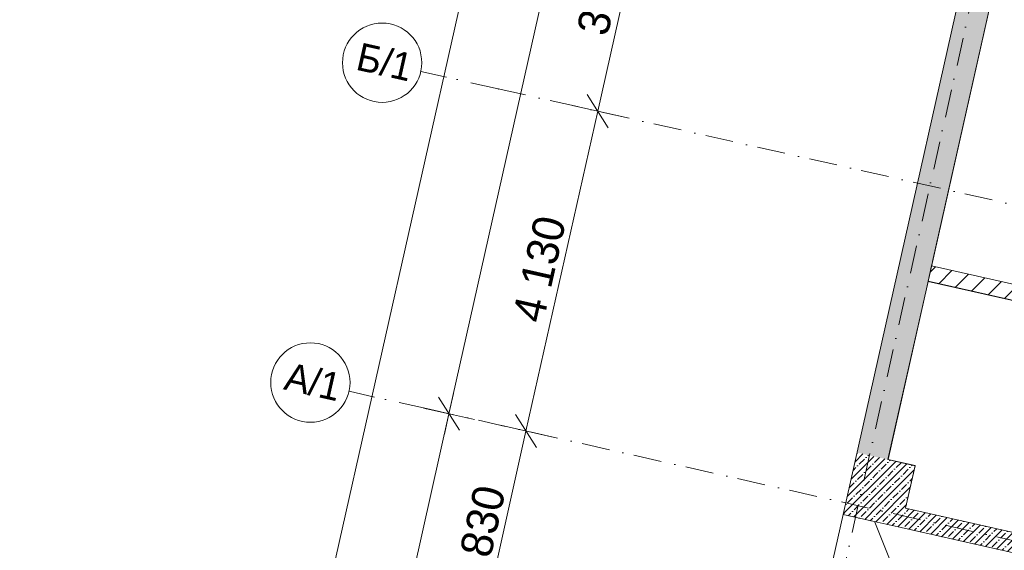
# Model space of a CAD drawing. Header units: millimetres. Extents: x -7218036 to -6936053, y 6003644 to 6210136.
# Tile 14 of 65: x -7217079 to -7204661, y 6160325 to 6167009. Entities that reach past the tile are written whole.
import ezdxf
from ezdxf.enums import TextEntityAlignment as Align

# ---------------------------------------------------------------- set-up
doc = ezdxf.new("R2010")
doc.units = ezdxf.units.MM
doc.header["$MEASUREMENT"] = 0
doc.linetypes.add('Разомкнутая', pattern=[1058.333302, 634.99999, -423.333311])
doc.linetypes.add('Штрихпунктирная', pattern=[670.277762, 352.777767, -176.388884, 0, -141.111112])
for name, color, linetype in [('S - автостоянка.АР', 7, 'Continuous'), ('АР-Стены_внешние_.АР', 7, 'Continuous'), ('АР-Стены_внутренние_пилоны.АР', 7, 'Continuous'), ('АР-Чертеж-Оси_Осевые размеры.АР', 7, 'Continuous')]:
    doc.layers.add(name, color=color, linetype=linetype)
for name, color, linetype, lineweight in [('АР-Стены внешние_Балконы _ лоджии.АР_Ном._пера__120', 7, 'Continuous', 0), ('АР-Стены_внешние_.АР_Ном._пера__1', 7, 'Continuous', 0), ('АР-Стены_внутренние_пилоны.АР_Ном._пера__1', 7, 'Continuous', 5), ('АР-Чертеж-Оси_Осевые размеры.АР_Ном._пера__1', 7, 'Continuous', 0), ('АР-Чертеж-Оси_Осевые размеры.АР_Ном._пера__120', 7, 'Continuous', 0)]:
    doc.layers.add(name, color=color, linetype=linetype, lineweight=lineweight)
doc.styles.add('РЎР“Р•РќР•Р\xa0РР\xa0_РЎРўРР›Р¬_3', font='GOTHIC.TTF')
doc.styles.add('РЎР“Р•РќР•Р\xa0РР\xa0_РЎРўРР›Р¬_5', font='isocpeur.ttf')
doc.dimstyles.new('СГЕНЕРИР_СТИЛЬ__1', dxfattribs={"dimtxt": 400, "dimasz": 332.5, "dimexe": 0.18, "dimexo": 0.0625, "dimgap": 0, "dimtad": 1, "dimdec": 0, "dimzin": 0, "dimdsep": 46, "dimtxsty": 'РЎР“Р•РќР•Р\xa0РР\xa0_РЎРўРР›Р¬_3', "dimblk": 'ARROWHEAD_6', "dimblk1": 'ARROWHEAD_6', "dimblk2": 'ARROWHEAD_6', "dimcen": 0.09, "dimse1": 1, "dimse2": 1, "dimclrd": 7, "dimclre": 7, "dimclrt": 7, "dimazin": 0, "dimtfac": 1, "dimtdec": 4, "dimtmove": 0, "dimatfit": 3, "dimfxl": 0, "dimtolj": 1, "dimtzin": 0, "dimarcsym": 0})
doc.dimstyles.new('СГЕНЕРИР_СТИЛЬ__2', dxfattribs={"dimtxt": 400, "dimasz": 332.5, "dimexe": 0.18, "dimexo": 0.0625, "dimgap": 0, "dimtad": 1, "dimdec": 0, "dimzin": 0, "dimdsep": 46, "dimtxsty": 'РЎР“Р•РќР•Р\xa0РР\xa0_РЎРўРР›Р¬_3', "dimblk": 'ARROWHEAD_6', "dimblk1": 'ARROWHEAD_6', "dimblk2": 'ARROWHEAD_6', "dimcen": 0.09, "dimse1": 1, "dimse2": 1, "dimclrd": 7, "dimclre": 7, "dimclrt": 7, "dimazin": 0, "dimtfac": 1, "dimtdec": 4, "dimtmove": 2, "dimatfit": 3, "dimfxl": 0, "dimtolj": 1, "dimtzin": 0, "dimarcsym": 0})
pattern_1 = [(45, (-6566190.34, 6562677.8), (-84.852814, 84.852814), []), (45, (-6566232.77, 6562720.22), (-84.852814, 84.852814), [90, -30, 0, -30])]

# ---------------------------------------------------------------- blocks, each defined once
blk = doc.blocks.new('Стена_56_2', base_point=(-7206303, 6160687))
at = {"layer": 'АР-Стены_внешние_.АР', "linetype": 'Continuous', "lineweight": 0, "true_color": 0x000000}
h = blk.add_hatch(dxfattribs=at)
h.set_pattern_fill('Железобетон__project__0002', color=18, style=0, pattern_type=2)
h.set_pattern_definition(pattern_1)
h.paths.add_polyline_path([(-7206127, 6161467), (-7196790, 6203042), (-7197180, 6203130), (-7206518, 6161555)])
h = blk.add_hatch(dxfattribs=at)
h.set_pattern_fill('Железобетон__project__0002', color=18, style=0, pattern_type=2)
h.set_pattern_definition(pattern_1)
h.paths.add_polyline_path([(-7206693, 6160775), (-7206127, 6161467), (-7206518, 6161555)])
h = blk.add_hatch(dxfattribs=at)
h.set_pattern_fill('Железобетон__project__0002', color=18, style=0, pattern_type=2)
h.set_pattern_definition(pattern_1)
h.paths.add_polyline_path([(-7206127, 6161467), (-7206693, 6160775), (-7206303, 6160687)])
at = {"layer": 'АР-Стены_внешние_.АР_Ном._пера__1', "color": 7, "linetype": 'Continuous', "lineweight": 5, "flags": 128}
for points in [[(-7197180, 6203130), (-7206693, 6160775)], [(-7206127, 6161467), (-7204690, 6167868)]]:
    blk.add_lwpolyline(points, dxfattribs=at)
at = {"layer": 'АР-Стены_внутренние_пилоны.АР_Ном._пера__1', "color": 7, "linetype": 'Continuous', "lineweight": 5, "flags": 128}
blk.add_lwpolyline([(-7206693, 6160775), (-7206303, 6160687)], dxfattribs=at)
blk = doc.blocks.new('Стена_276_2', base_point=(-7205961, 6160610))
at = {"layer": 'АР-Стены_внешние_.АР', "linetype": 'Continuous', "lineweight": 0, "true_color": 0x000000}
h = blk.add_hatch(dxfattribs=at)
h.set_pattern_fill('Железобетон__project__0002', color=18, style=0, pattern_type=2)
h.set_pattern_definition(pattern_1)
h.paths.add_polyline_path([(-7205961, 6160610), (-7203483, 6160054), (-7203428, 6160298), (-7205906, 6160854)])
at = {"layer": 'АР-Стены_внешние_.АР_Ном._пера__1', "color": 7, "linetype": 'Continuous', "lineweight": 5, "flags": 128}
for points in [[(-7203428, 6160298), (-7205906, 6160854)], [(-7205961, 6160610), (-7203483, 6160054)]]:
    blk.add_lwpolyline(points, dxfattribs=at)
blk = doc.blocks.new('Стена_349_2', base_point=(-7205601, 6163810))
at = {"layer": 'АР-Стены_внешние_.АР', "linetype": 'Continuous', "lineweight": 0, "true_color": 0x000000}
h = blk.add_hatch(dxfattribs=at)
h.set_pattern_fill('Блоки_Бетонные_Эффективн_7B', color=18, style=0, pattern_type=2)
h.set_pattern_definition([(45, (-6566190.34, 6562677.8), (-127.279217, 127.279217), [])])
h.paths.add_polyline_path([(-7205623, 6163713), (-7198608, 6162137), (-7198564, 6162332), (-7205579, 6163908)])
at = {"layer": 'АР-Стены_внешние_.АР_Ном._пера__1', "color": 7, "linetype": 'Continuous', "lineweight": 5, "flags": 128}
for points in [[(-7205579, 6163908), (-7205623, 6163713)], [(-7198564, 6162332), (-7205579, 6163908)], [(-7205623, 6163713), (-7198608, 6162137)], [(-7198608, 6162137), (-7198564, 6162332)]]:
    blk.add_lwpolyline(points, dxfattribs=at)
blk = doc.blocks.new('Стандартный Маркер Сетки[173]_2', base_point=(-7196882, 6203729))
at = {"layer": 'АР-Чертеж-Оси_Осевые размеры.АР_Ном._пера__120', "color": 7, "linetype": 'Штрихпунктирная', "lineweight": 0}
blk.add_line((-7197101, 6202753), (-7211873, 6136981), dxfattribs=at)
at = {"layer": 'АР-Чертеж-Оси_Осевые размеры.АР_Ном._пера__120', "color": 7, "lineweight": 0, "style": 'РЎР“Р•РќР•Р\xa0РР\xa0_РЎРўРР›Р¬_5'}
blk.add_attdef('AC_MarkerText_1', text='', height=350, rotation=347.3417, dxfattribs=at).set_placement((-7212163, 6135688), align=Align.TOP_CENTER)
blk = doc.blocks.new('*D991', base_point=(-6566190, 6562678))
at = {"layer": 'АР-Чертеж-Оси_Осевые размеры.АР_Ном._пера__1', "color": 7, "linetype": 'Continuous', "lineweight": 0}
for p, q in [((-7208474, 6171711), (-7209070, 6169057)), ((-7208938, 6168848), (-7209202, 6169266)), ((-7209390, 6169129), (-7208750, 6168985)), ((-7209070, 6169057), (-7209789, 6165856)), ((-7209656, 6165647), (-7209921, 6166066))]:
    blk.add_line(p, q, dxfattribs=at)
at = {"layer": 'АР-Чертеж-Оси_Осевые размеры.АР_Ном._пера__1', "color": 7, "lineweight": 0, "insert": (-7209662, 6166786), "char_height": 400, "attachment_point": 7, "rotation": 77.3417, "style": 'РЎР“Р•РќР•Р\xa0РР\xa0_РЎРўРР›Р¬_3'}
blk.add_mtext('\\A1;{\\pql;\\fCentury Gothic|b0|i0|c204|p0;\\W1.000000;3\xa0280}', dxfattribs=at)
blk = doc.blocks.new('ARROWHEAD_6')
at = {"color": 0, "linetype": 'Continuous', "lineweight": 0}
for p, q in [((-0.5, -0.5), (0.5, 0.5)), ((0, 0), (-1, 0))]:
    blk.add_line(p, q, dxfattribs=at)
blk = doc.blocks.new('*D992', base_point=(-6566190, 6562678))
at = {"layer": 'АР-Чертеж-Оси_Осевые размеры.АР_Ном._пера__1', "color": 7, "linetype": 'Continuous', "lineweight": 0}
for p, q in [((-7209070, 6169057), (-7209789, 6165856)), ((-7209656, 6165647), (-7209921, 6166066)), ((-7210109, 6165928), (-7209469, 6165785)), ((-7209789, 6165856), (-7210694, 6161827)), ((-7210561, 6161618), (-7210826, 6162036)), ((-7211014, 6161899), (-7210374, 6161755)), ((-7210694, 6161827), (-7211314, 6159066))]:
    blk.add_line(p, q, dxfattribs=at)
at = {"layer": 'АР-Чертеж-Оси_Осевые размеры.АР_Ном._пера__1', "color": 7, "lineweight": 0, "insert": (-7210474, 6163171), "char_height": 400, "attachment_point": 7, "rotation": 77.3417, "style": 'РЎР“Р•РќР•Р\xa0РР\xa0_РЎРўРР›Р¬_3'}
blk.add_mtext('\\A1;{\\pql;\\fCentury Gothic|b0|i0|c204|p0;\\W1.000000;4\xa0130}', dxfattribs=at)
blk = doc.blocks.new('*D993', base_point=(-6566190, 6562678))
at = {"layer": 'АР-Чертеж-Оси_Осевые размеры.АР_Ном._пера__1', "color": 7, "linetype": 'Continuous', "lineweight": 0}
for p, q in [((-7210561, 6161618), (-7210826, 6162036)), ((-7210694, 6161827), (-7211314, 6159066)), ((-7211181, 6158857), (-7211446, 6159275))]:
    blk.add_line(p, q, dxfattribs=at)
at = {"layer": 'АР-Чертеж-Оси_Осевые размеры.АР_Ном._пера__1', "color": 7, "lineweight": 0, "insert": (-7211236, 6159776), "char_height": 400, "attachment_point": 7, "rotation": 77.3417, "style": 'РЎР“Р•РќР•Р\xa0РР\xa0_РЎРўРР›Р¬_3'}
blk.add_mtext('\\A1;{\\pql;\\fCentury Gothic|b0|i0|c204|p0;\\W1.000000;2\xa0830}', dxfattribs=at)
blk = doc.blocks.new('*D994', base_point=(-6566190, 6562678))
at = {"layer": 'АР-Чертеж-Оси_Осевые размеры.АР_Ном._пера__1', "color": 7, "linetype": 'Continuous', "lineweight": 0}
for p, q in [((-7210694, 6161827), (-7211314, 6159066)), ((-7211181, 6158857), (-7211446, 6159275)), ((-7211314, 6159066), (-7213188, 6150723)), ((-7211634, 6159138), (-7210994, 6158994)), ((-7213055, 6150514), (-7213320, 6150933))]:
    blk.add_line(p, q, dxfattribs=at)
at = {"layer": 'АР-Чертеж-Оси_Осевые размеры.АР_Ном._пера__1', "color": 7, "lineweight": 0, "insert": (-7212483, 6154224), "char_height": 400, "attachment_point": 7, "rotation": 77.3417, "style": 'РЎР“Р•РќР•Р\xa0РР\xa0_РЎРўРР›Р¬_3'}
blk.add_mtext('\\A1;{\\pql;\\fCentury Gothic|b0|i0|c204|p0;\\W1.000000;8\xa0550}', dxfattribs=at)
blk = doc.blocks.new('*D996', base_point=(-6566190, 6562678))
at = {"layer": 'АР-Чертеж-Оси_Осевые размеры.АР_Ном._пера__1', "color": 7, "linetype": 'Continuous', "lineweight": 0}
for p, q in [((-7211607, 6162301), (-7211665, 6162045)), ((-7211533, 6161836), (-7211797, 6162254)), ((-7211665, 6162045), (-7215788, 6143687)), ((-7211985, 6162117), (-7211345, 6161973)), ((-7215920, 6143896), (-7215656, 6143478)), ((-7216108, 6143759), (-7215468, 6143615)), ((-7215788, 6143687), (-7215846, 6143431))]:
    blk.add_line(p, q, dxfattribs=at)
at = {"layer": 'АР-Чертеж-Оси_Осевые размеры.АР_Ном._пера__1', "color": 7, "lineweight": 0, "insert": (-7213594, 6153819), "char_height": 400, "attachment_point": 7, "rotation": 77.3417, "style": 'РЎР“Р•РќР•Р\xa0РР\xa0_РЎРўРР›Р¬_3'}
blk.add_mtext('\\A1;{\\pql;\\fCentury Gothic|b0|i0|c204|p0;\\W1.000000;18\xa0815}', dxfattribs=at)
blk = doc.blocks.new('*D997', base_point=(-6566190, 6562678))
at = {"layer": 'АР-Чертеж-Оси_Осевые размеры.АР_Ном._пера__1', "color": 7, "linetype": 'Continuous', "lineweight": 0}
for p, q in [((-7200933, 6209030), (-7201198, 6209448)), ((-7201008, 6209495), (-7201065, 6209239)), ((-7201065, 6209239), (-7211665, 6162045)), ((-7201386, 6209311), (-7200745, 6209167)), ((-7211797, 6162254), (-7211533, 6161836)), ((-7211985, 6162117), (-7211345, 6161973)), ((-7211665, 6162045), (-7211723, 6161789))]:
    blk.add_line(p, q, dxfattribs=at)
at = {"layer": 'АР-Чертеж-Оси_Осевые размеры.АР_Ном._пера__1', "color": 7, "lineweight": 0, "insert": (-7206771, 6184199), "char_height": 400, "attachment_point": 7, "rotation": 77.3417, "style": 'РЎР“Р•РќР•Р\xa0РР\xa0_РЎРўРР›Р¬_3'}
blk.add_mtext('\\A1;{\\pql;\\fCentury Gothic|b0|i0|c204|p0;\\W1.000000;48\xa0370}', dxfattribs=at)
blk = doc.blocks.new('*D1493', base_point=(-6566190, 6562678))
at = {"layer": 'АР-Чертеж-Оси_Осевые размеры.АР_Ном._пера__1', "color": 7, "linetype": 'Continuous', "lineweight": 0}
for p, q in [((-7201979, 6209714), (-7202037, 6209457)), ((-7201904, 6209248), (-7202169, 6209667)), ((-7202037, 6209457), (-7216759, 6143905)), ((-7202357, 6209529), (-7201716, 6209386)), ((-7216892, 6144115), (-7216627, 6143696)), ((-7217079, 6143977), (-7216439, 6143834)), ((-7216759, 6143905), (-7216817, 6143649))]:
    blk.add_line(p, q, dxfattribs=at)
at = {"layer": 'АР-Чертеж-Оси_Осевые размеры.АР_Ном._пера__1', "color": 7, "lineweight": 0, "insert": (-7207831, 6184417), "char_height": 400, "attachment_point": 7, "rotation": 77.3417, "style": 'РЎР“Р•РќР•Р\xa0РР\xa0_РЎРўРР›Р¬_3'}
blk.add_mtext('\\A1;{\\pql;\\fCentury Gothic|b0|i0|c204|p0;\\W1.000000;67\xa0185}', dxfattribs=at)
blk = doc.blocks.new('Стена_459_2', base_point=(-7206303, 6160687))
at = {"layer": 'АР-Стены_внутренние_пилоны.АР', "linetype": 'Continuous', "lineweight": 0, "true_color": 0x000000}
h = blk.add_hatch(dxfattribs=at)
h.set_pattern_fill('Железобетон__project__0002', color=18, style=0, pattern_type=2)
h.set_pattern_definition(pattern_1)
h.paths.add_polyline_path([(-7206303, 6160687), (-7205961, 6160610), (-7205786, 6161391), (-7206127, 6161467)])
at = {"layer": 'АР-Стены_внутренние_пилоны.АР_Ном._пера__1', "color": 7, "linetype": 'Continuous', "lineweight": 5, "flags": 128}
for points in [[(-7205786, 6161391), (-7206127, 6161467)], [(-7205786, 6161391), (-7205906, 6160854)], [(-7206303, 6160687), (-7205961, 6160610)]]:
    blk.add_lwpolyline(points, dxfattribs=at)
blk = doc.blocks.new('Стандартный Маркер Сетки[209]_2', base_point=(-7212925, 6162328))
at = {"layer": 'АР-Чертеж-Оси_Осевые размеры.АР_Ном._пера__120', "color": 7, "linetype": 'Штрихпунктирная', "lineweight": 0}
for q in [(-7212925, 6162328), (-7187849, 6156696), (-7211949, 6162109)]:
    blk.add_line((-7211949, 6162109), q, dxfattribs=at)
at = {"layer": 'АР-Чертеж-Оси_Осевые размеры.АР_Ном._пера__120', "color": 7, "linetype": 'Continuous', "lineweight": 0}
blk.add_circle((-7213413, 6162438), 500, dxfattribs=at)
at = {"layer": 'АР-Чертеж-Оси_Осевые размеры.АР_Ном._пера__120', "color": 7, "linetype": 'Штрихпунктирная', "lineweight": 0}
blk.add_point((-7211949, 6162109), dxfattribs=at)
at = {"layer": 'АР-Чертеж-Оси_Осевые размеры.АР_Ном._пера__120', "color": 7, "lineweight": 0, "style": 'РЎР“Р•РќР•Р\xa0РР\xa0_РЎРўРР›Р¬_3'}
blk.add_attdef('AC_MarkerText_1', text='', height=350, rotation=347.3417, dxfattribs=at).set_placement((-7213343, 6162619), align=Align.TOP_CENTER)
blk = doc.blocks.new('Стандартный Маркер Сетки[210]_2', base_point=(-7212020, 6166358))
at = {"layer": 'АР-Чертеж-Оси_Осевые размеры.АР_Ном._пера__120', "color": 7, "linetype": 'Штрихпунктирная', "lineweight": 0}
for q in [(-7212020, 6166358), (-7186944, 6160726)]:
    blk.add_line((-7211044, 6166138), q, dxfattribs=at)
at = {"layer": 'АР-Чертеж-Оси_Осевые размеры.АР_Ном._пера__120', "color": 7, "linetype": 'Continuous', "lineweight": 0}
blk.add_circle((-7212508, 6166467), 500, dxfattribs=at)
at = {"layer": 'АР-Чертеж-Оси_Осевые размеры.АР_Ном._пера__120', "color": 7, "linetype": 'Штрихпунктирная', "lineweight": 0}
blk.add_point((-7211044, 6166138), dxfattribs=at)
blk.add_point((-7211044, 6166138), dxfattribs=at)
at = {"layer": 'АР-Чертеж-Оси_Осевые размеры.АР_Ном._пера__120', "color": 7, "lineweight": 0, "style": 'РЎР“Р•РќР•Р\xa0РР\xa0_РЎРўРР›Р¬_3'}
blk.add_attdef('AC_MarkerText_1', text='', height=350, rotation=347.3417, dxfattribs=at).set_placement((-7212438, 6166648), align=Align.TOP_CENTER)
blk = doc.blocks.new('Стандартный Маркер Сетки[263]_2', base_point=(-7212925, 6162328))
at = {"layer": 'АР-Чертеж-Оси_Осевые размеры.АР_Ном._пера__120', "color": 7, "linetype": 'Штрихпунктирная', "lineweight": 0}
for q in [(-7212925, 6162328), (-7187849, 6156696), (-7211949, 6162109)]:
    blk.add_line((-7211949, 6162109), q, dxfattribs=at)
at = {"layer": 'АР-Чертеж-Оси_Осевые размеры.АР_Ном._пера__120', "color": 7, "linetype": 'Continuous', "lineweight": 0}
blk.add_circle((-7213413, 6162438), 500, dxfattribs=at)
at = {"layer": 'АР-Чертеж-Оси_Осевые размеры.АР_Ном._пера__120', "color": 7, "linetype": 'Штрихпунктирная', "lineweight": 0}
blk.add_point((-7211949, 6162109), dxfattribs=at)
at = {"layer": 'АР-Чертеж-Оси_Осевые размеры.АР_Ном._пера__120', "color": 7, "lineweight": 0, "style": 'РЎР“Р•РќР•Р\xa0РР\xa0_РЎРўРР›Р¬_3'}
blk.add_attdef('AC_MarkerText_1', text='', height=350, rotation=347.3417, dxfattribs=at).set_placement((-7213343, 6162619), align=Align.TOP_CENTER)
blk = doc.blocks.new('Стандартный Маркер Сетки[277]_2', base_point=(-7212925, 6162328))
at = {"layer": 'АР-Чертеж-Оси_Осевые размеры.АР_Ном._пера__120', "color": 7, "linetype": 'Штрихпунктирная', "lineweight": 0}
for q in [(-7212925, 6162328), (-7187849, 6156696), (-7211949, 6162109)]:
    blk.add_line((-7211949, 6162109), q, dxfattribs=at)
at = {"layer": 'АР-Чертеж-Оси_Осевые размеры.АР_Ном._пера__120', "color": 7, "linetype": 'Continuous', "lineweight": 0}
blk.add_circle((-7213413, 6162438), 500, dxfattribs=at)
at = {"layer": 'АР-Чертеж-Оси_Осевые размеры.АР_Ном._пера__120', "color": 7, "linetype": 'Штрихпунктирная', "lineweight": 0}
blk.add_point((-7211949, 6162109), dxfattribs=at)
at = {"layer": 'АР-Чертеж-Оси_Осевые размеры.АР_Ном._пера__120', "color": 7, "lineweight": 0, "style": 'РЎР“Р•РќР•Р\xa0РР\xa0_РЎРўРР›Р¬_3'}
blk.add_attdef('AC_MarkerText_1', text='', height=350, rotation=347.3417, dxfattribs=at).set_placement((-7213343, 6162619), align=Align.TOP_CENTER)
blk = doc.blocks.new('Стандартный Маркер Сетки[278]_2', base_point=(-7212020, 6166358))
at = {"layer": 'АР-Чертеж-Оси_Осевые размеры.АР_Ном._пера__120', "color": 7, "linetype": 'Штрихпунктирная', "lineweight": 0}
for q in [(-7212020, 6166358), (-7186944, 6160726)]:
    blk.add_line((-7211044, 6166138), q, dxfattribs=at)
at = {"layer": 'АР-Чертеж-Оси_Осевые размеры.АР_Ном._пера__120', "color": 7, "linetype": 'Continuous', "lineweight": 0}
blk.add_circle((-7212508, 6166467), 500, dxfattribs=at)
at = {"layer": 'АР-Чертеж-Оси_Осевые размеры.АР_Ном._пера__120', "color": 7, "linetype": 'Штрихпунктирная', "lineweight": 0}
blk.add_point((-7211044, 6166138), dxfattribs=at)
blk.add_point((-7211044, 6166138), dxfattribs=at)
at = {"layer": 'АР-Чертеж-Оси_Осевые размеры.АР_Ном._пера__120', "color": 7, "lineweight": 0, "style": 'РЎР“Р•РќР•Р\xa0РР\xa0_РЎРўРР›Р¬_3'}
blk.add_attdef('AC_MarkerText_1', text='', height=350, rotation=347.3417, dxfattribs=at).set_placement((-7212438, 6166648), align=Align.TOP_CENTER)
blk = doc.blocks.new('Стандартный Маркер Сетки[289]_2', base_point=(-7212925, 6162328))
at = {"layer": 'АР-Чертеж-Оси_Осевые размеры.АР_Ном._пера__120', "color": 7, "linetype": 'Штрихпунктирная', "lineweight": 0}
for q in [(-7212925, 6162328), (-7187849, 6156696), (-7211949, 6162109)]:
    blk.add_line((-7211949, 6162109), q, dxfattribs=at)
at = {"layer": 'АР-Чертеж-Оси_Осевые размеры.АР_Ном._пера__120', "color": 7, "linetype": 'Continuous', "lineweight": 0}
blk.add_circle((-7213413, 6162438), 500, dxfattribs=at)
at = {"layer": 'АР-Чертеж-Оси_Осевые размеры.АР_Ном._пера__120', "color": 7, "linetype": 'Штрихпунктирная', "lineweight": 0}
blk.add_point((-7211949, 6162109), dxfattribs=at)
at = {"layer": 'АР-Чертеж-Оси_Осевые размеры.АР_Ном._пера__120', "color": 7, "lineweight": 0, "style": 'РЎР“Р•РќР•Р\xa0РР\xa0_РЎРўРР›Р¬_3'}
blk.add_attdef('AC_MarkerText_1', text='', height=350, rotation=347.3417, dxfattribs=at).set_placement((-7213343, 6162619), align=Align.TOP_CENTER)

msp = doc.modelspace()

# ---------------------------------------------------------------- linework, layer by layer
at = {"layer": 'S - автостоянка.АР', "color": 254, "linetype": 'Continuous', "lineweight": 0, "true_color": 0xd1c7d6, "flags": 128}
for points in [[(-7205567.3, 6163960.7), (-7205579.2, 6163907.7), (-7198564, 6162332.1), (-7197930.9, 6165150.9), (-7198223.6, 6165216.6), (-7197830.3, 6166968), (-7199634.6, 6167373.2), (-7199590.8, 6167568.4), (-7201972.2, 6168103.2), (-7202152.9, 6167298.3), (-7204288.2, 6167777.9), (-7204689.7, 6167868.1), (-7205567.2, 6163961.3)], [(-7205785.7, 6161390.8), (-7205906.2, 6160854.1), (-7203428.1, 6160297.5), (-7203307.6, 6160834.2), (-7202329.4, 6160614.5), (-7202450, 6160077.9), (-7199085.9, 6159322.3), (-7198965.4, 6159859), (-7197989.7, 6159639.8), (-7198110.2, 6159103.2), (-7197378.8, 6158938.9), (-7196583.3, 6162480.7), (-7198046.9, 6162809.4), (-7198217.6, 6162049.3), (-7205623, 6163712.5), (-7206128.1, 6161467.7)]]:
    msp.add_lwpolyline(points, close=True, dxfattribs=at)
at = {"layer": 'АР-Стены внешние_Балконы _ лоджии.АР_Ном._пера__120', "color": 7, "linetype": 'Continuous', "lineweight": 0}
msp.add_line((-7206692.9, 6160774.6), (-7207212, 6158481), dxfattribs=at)
at = {"layer": 'АР-Стены внешние_Балконы _ лоджии.АР_Ном._пера__120', "color": 7, "linetype": 'Разомкнутая', "lineweight": 0}
msp.add_line((-7197822.4, 6139448.7), (-7206300.9, 6160694), dxfattribs=at)

# ---------------------------------------------------------------- block references
at = {"layer": 'АР-Стены_внешние_.АР', "color": 7, "lineweight": 0}
for name, p in [('Стена_56_2', (-7206302.6, 6160686.9)), ('Стена_349_2', (-7205601.1, 6163810.1)), ('Стена_276_2', (-7205961, 6160610.2))]:
    msp.add_blockref(name, p, dxfattribs=at)
at = {"layer": 'АР-Стены_внутренние_пилоны.АР', "color": 7, "lineweight": 0}
msp.add_blockref('Стена_459_2', (-7206302.6, 6160686.9), dxfattribs=at)
at = {"layer": 'АР-Чертеж-Оси_Осевые размеры.АР', "color": 8, "linetype": 'Continuous', "lineweight": 15}
msp.add_blockref('Стандартный Маркер Сетки[173]_2', (-7196881.6, 6203728.6), dxfattribs=at)
for name, p, values in [('Стандартный Маркер Сетки[210]_2', (-7212019.8, 6166357.6), {'AC_MarkerText_1': 'Б/1'}), ('Стандартный Маркер Сетки[278]_2', (-7212019.8, 6166357.6), {'AC_MarkerText_1': 'Б/1'}), ('Стандартный Маркер Сетки[209]_2', (-7212924.8, 6162328), {'AC_MarkerText_1': 'А/1'}), ('Стандартный Маркер Сетки[263]_2', (-7212924.8, 6162328), {'AC_MarkerText_1': 'А/1'}), ('Стандартный Маркер Сетки[277]_2', (-7212924.8, 6162328), {'AC_MarkerText_1': 'А/1'}), ('Стандартный Маркер Сетки[289]_2', (-7212924.8, 6162328), {'AC_MarkerText_1': 'А/1'})]:
    msp.add_blockref(name, p, dxfattribs=at).add_auto_attribs(values)

# ---------------------------------------------------------------- dimensions: what is measured, and where the dimension line sits
at = {"layer": 'АР-Чертеж-Оси_Осевые размеры.АР', "color": 7, "linetype": 'Continuous', "lineweight": 0}
for base, p1, p2, dimstyle, picture, middle in [((-7216759.3, 6143905.4), (-7199790.4, 6208953), (-7216072.2, 6143751.1), 'СГЕНЕРИР_СТИЛЬ__2', '*D1493', (-7207842.9, 6185278.9)), ((-7211665, 6162045), (-7199707.4, 6208934.3), (-7212924.8, 6162328), 'СГЕНЕРИР_СТИЛЬ__2', '*D997', (-7206782.7, 6185060.8)), ((-7209788.7, 6165856.5), (-7211301, 6169557.9), (-7212019.8, 6166357.6), 'СГЕНЕРИР_СТИЛЬ__1', '*D991', (-7209706.6, 6167499.7)), ((-7210693.7, 6161826.9), (-7212019.8, 6166357.6), (-7212924.8, 6162328), 'СГЕНЕРИР_СТИЛЬ__1', '*D992', (-7210518.5, 6163884.8)), ((-7215788, 6143687.3), (-7211322, 6161968), (-7217047.9, 6143970.3), 'СГЕНЕРИР_СТИЛЬ__2', '*D996', (-7213605.8, 6154681.3)), ((-7211313.9, 6159065.6), (-7212924.8, 6162328), (-7213545, 6159566.7), 'СГЕНЕРИР_СТИЛЬ__1', '*D993', (-7211281.1, 6160489.3)), ((-7213187.5, 6150723.5), (-7213545, 6159566.7), (-7215418.6, 6151224.6), 'СГЕНЕРИР_СТИЛЬ__1', '*D994', (-7212528, 6154937.6))]:
    dim = msp.add_linear_dim(base=base, p1=p1, p2=p2, angle=257.34172, dimstyle=dimstyle, dxfattribs=at)
    dim.commit()
    dim.dimension.update_dxf_attribs({"geometry": picture, "text_midpoint": middle, "dimtype": 160, "text_rotation": 77.34172})

doc.saveas('drawing.dxf')
